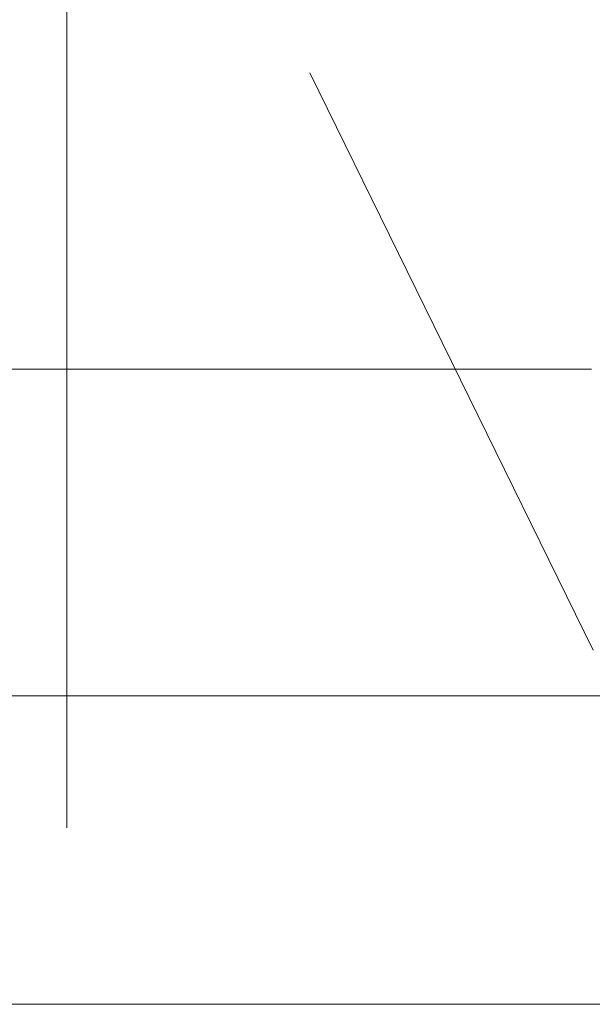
# Model space of a CAD drawing. Extents: x -720 to 300, y 62 to 1162.
# Tile 218 of 256: x 237.64 to 241.14, y 760.42 to 766.45. Entities that reach past the tile are written whole.
import ezdxf
from ezdxf.lldxf.tags import DXFTag

# ---------------------------------------------------------------- set-up
doc = ezdxf.new("R2010")
doc.units = 0
doc.layers.get('0').update_dxf_attribs({"lineweight": 13})
doc.layers.add('E_Detail_Linie_Text_Bem', color=7, linetype='Continuous', lineweight=13)
tags = doc.linetypes.add('fein_strichliert-A06G93Y38I', pattern=[4, 1, -2, 1]).pattern_tags.tags
tags[8:9] = [DXFTag(74, 4), DXFTag(75, 0), DXFTag(340, '0'), DXFTag(46, 0.0), DXFTag(50, 0.0), DXFTag(44, 0.0), DXFTag(45, 0.0)]
tags[6:7] = [DXFTag(74, 4), DXFTag(75, 0), DXFTag(340, '0'), DXFTag(46, 0.0), DXFTag(50, 0.0), DXFTag(44, 0.0), DXFTag(45, 0.0)]
tags[4:5] = [DXFTag(74, 4), DXFTag(75, 0), DXFTag(340, '0'), DXFTag(46, 0.0), DXFTag(50, 0.0), DXFTag(44, 0.0), DXFTag(45, 0.0)]

# ---------------------------------------------------------------- blocks, each defined once
blk = doc.blocks.new('Referenz-A06G93Y48I')
at = {"layer": 'E_Detail_Linie_Text_Bem', "linetype": 'fein_strichliert-A06G93Y38I', "ltscale": 0.65}
for p, q in [((237.9235, 761.4984), (237.9235, 814.3777)), ((191.0353, 760.417), (250.7784, 760.417))]:
    blk.add_line(p, q, dxfattribs=at)
at = {"layer": 'E_Detail_Linie_Text_Bem', "color": 0, "linetype": 'Continuous', "ltscale": 0.13}
blk.add_line((241.1459, 762.5845), (239.4124, 766.1199), dxfattribs=at)
at = {"layer": 'E_Detail_Linie_Text_Bem', "linetype": 'Continuous', "ltscale": 0.13}
for p, q in [((199.0513, 764.3064), (241.1366, 764.3064)), ((199.0513, 762.3064), (242.4019, 762.3064))]:
    blk.add_line(p, q, dxfattribs=at)

msp = doc.modelspace()

# ---------------------------------------------------------------- block references
at = {"color": 8, "lineweight": 25, "ltscale": 0.25, "true_color": 0x808080}
msp.add_blockref('Referenz-A06G93Y48I', (0, 0), dxfattribs=at)

doc.saveas('drawing.dxf')
